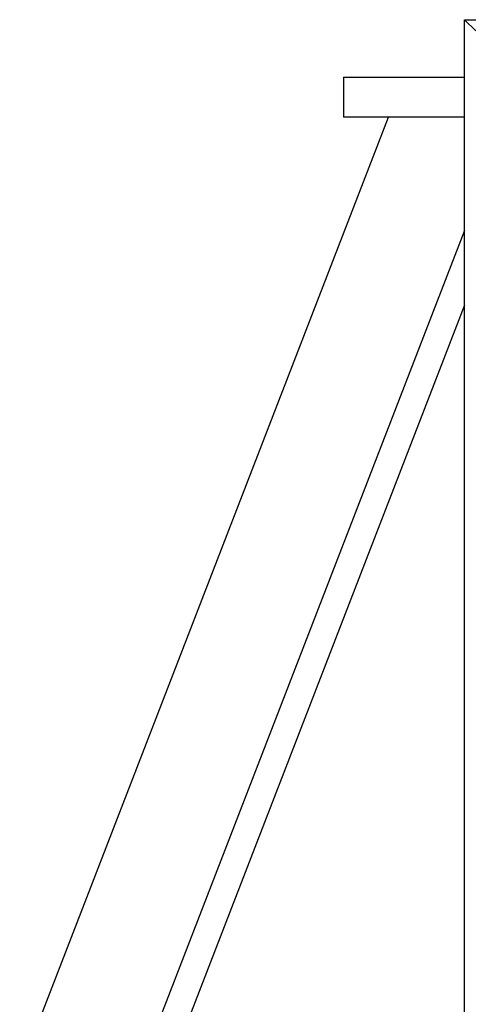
# Model space of a CAD drawing. Header units: inches. Extents: x 0 to 17820, y -10 to 12600.
# Tile 181 of 256: x 5672 to 5785, y 11033 to 11280. Entities that reach past the tile are written whole.
import ezdxf

# ---------------------------------------------------------------- set-up
doc = ezdxf.new("R2010")
doc.units = ezdxf.units.IN
doc.layers.add('1', color=7, linetype='Continuous', true_color=0xffffff)

msp = doc.modelspace()

# ---------------------------------------------------------------- linework, layer by layer
at = {"layer": '1', "color": 2, "linetype": 'Continuous', "lineweight": 25}
for p, q in [((5783.834, 11280.354), (6283.834, 11280.354)), ((5786.634, 11277.554), (5783.834, 11280.354)), ((5783.834, 10480.354), (5783.834, 11280.354)), ((5753.334, 11265.854), (5783.835, 11265.854)), ((5753.334, 11265.854), (5753.334, 11255.854)), ((5671.834, 11015.856), (5764.703, 11255.852)), ((5783.835, 11255.854), (5753.334, 11255.854)), ((5783.833, 11227.348), (5671.834, 10937.911)), ((5783.833, 11208.551), (5678.16, 10935.463))]:
    msp.add_line(p, q, dxfattribs=at)

doc.saveas('drawing.dxf')
